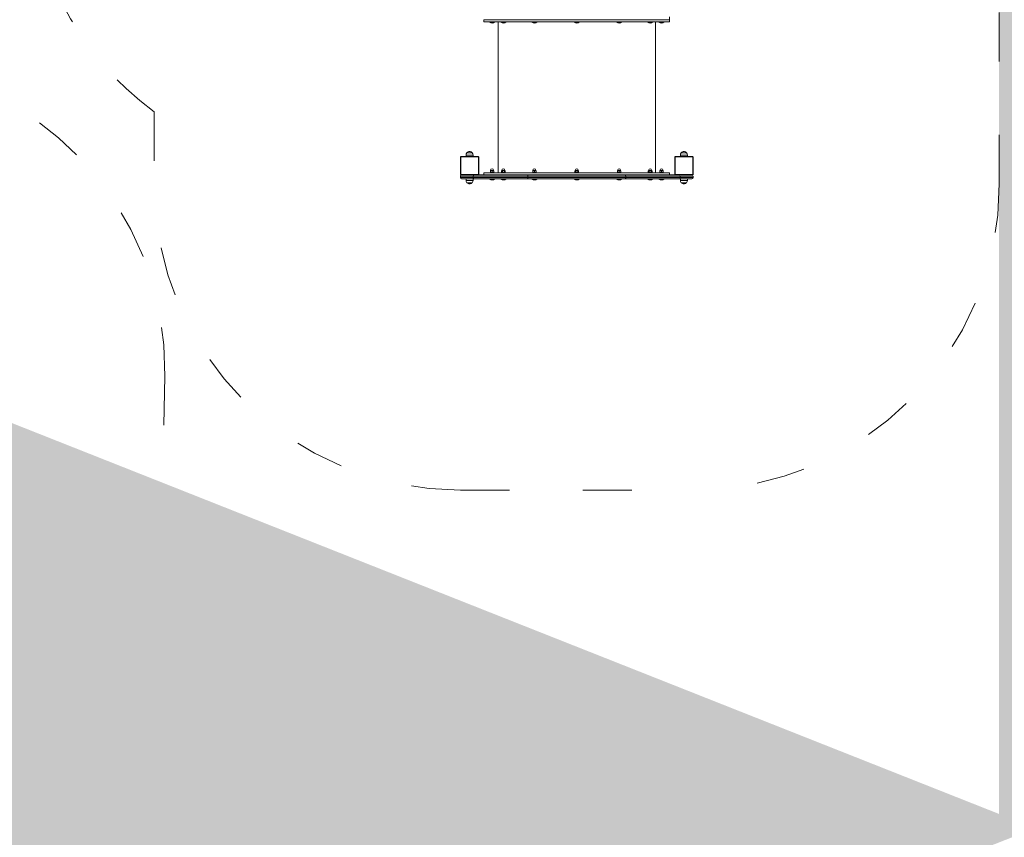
# Model space of a CAD drawing. Header units: feet. Extents: x 7493042 to 7493387, y 5986509 to 5986725.
# Tile 50 of 73: x 7493351 to 7493356, y 5986524 to 5986528. Entities that reach past the tile are written whole.
import ezdxf

# ---------------------------------------------------------------- set-up
doc = ezdxf.new("R2010")
doc.units = ezdxf.units.FT
doc.header["$MEASUREMENT"] = 0
doc.linetypes.add('ACAD_ISO03W100', pattern=[30, 12, -18])
doc.layers.add('_k_niewidoczna', color=72, linetype='CONTINUOUS', lineweight=9, plot=False)
for name, color, linetype, lineweight in [('_k_urzadzenia', 250, 'CONTINUOUS', 13), ('_k_widok', 7, 'CONTINUOUS', 18), ('_k_wymiar', 7, 'CONTINUOUS', 13), ('_k_ściany', 7, 'CONTINUOUS', 35)]:
    doc.layers.add(name, color=color, linetype=linetype, lineweight=lineweight)
doc.styles.add('GENERATED_STYLE_1', font='MS Gothic.ttf')

# ---------------------------------------------------------------- blocks, each defined once
blk = doc.blocks.new('2123EPZ')
at = {"layer": '_k_widok', "linetype": 'ACAD_ISO03W100', "ltscale": 0.02}
blk.add_lwpolyline([(-3.064794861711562, -1.794999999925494, -0.2205930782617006), (-4.209800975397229, -1.263999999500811), (-4.25282537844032, -1.263999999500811, -0.4142135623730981), (-5.25282537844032, -0.2639999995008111), (-5.25282537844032, 0.2640000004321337, -0.414213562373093), (-4.25282537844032, 1.264000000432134), (-4.209800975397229, 1.264000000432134, -0.2205930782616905), (-3.064794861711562, 1.795000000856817), (-1.5, 1.795000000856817, -0.4142135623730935), (0, 0.2950000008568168), (0, -0.2949999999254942, -0.4142135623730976), (-1.5, -1.794999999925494)], format="xyb", close=True, dxfattribs=at)
at = {"layer": '_k_niewidoczna', "color": 1, "lineweight": 20, "insert": (-3.304798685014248, -0.4299453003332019), "char_height": 0.24, "width": 11.63444291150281, "attachment_point": 1, "line_spacing_factor": 1.55, "style": 'GENERATED_STYLE_1', "bg_fill": 2}
blk.add_mtext('\\A1;{\\f@MS Gothic|b0|i0|c238|p49;\\C256;\\P\\pi-0.24,l0.24,t0.24,1.2;^I^I2123EPZ\\P\\pi-0.96,l0.96,t0.96,1.2;^I}', dxfattribs=at)
blk = doc.blocks.new('42221')
at = {"layer": '_k_urzadzenia', "lineweight": 13}
for p, q in [((-4.601248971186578, 1.687998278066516), (-4.601248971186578, 1.747266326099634)), ((-4.595248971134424, 1.753266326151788), (-4.595248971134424, 1.690215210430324)), ((-4.595248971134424, 1.753266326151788), (-4.588248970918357, 1.753266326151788)), ((-4.588248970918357, 1.690215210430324), (-4.588248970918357, 1.753266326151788)), ((-4.58234897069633, 1.751366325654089), (-4.58234897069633, 1.666676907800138)), ((-4.494148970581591, 1.753366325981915), (-4.580348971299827, 1.753366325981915)), ((-4.580348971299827, 1.665166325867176), (-4.580348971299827, 1.751366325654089)), ((-4.580348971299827, 1.751366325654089), (-4.494148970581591, 1.751366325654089)), ((-4.494148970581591, 1.751366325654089), (-4.494148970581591, 1.665166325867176)), ((-4.492148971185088, 1.665166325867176), (-4.492148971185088, 1.751366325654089)), ((-4.620464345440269, 1.695266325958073), (-4.620464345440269, 1.721266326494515)), ((-4.608748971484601, 1.7257663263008), (-4.608748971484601, 1.690766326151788)), ((-4.601248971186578, 1.7257663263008), (-4.608748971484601, 1.7257663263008)), ((-4.601248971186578, 1.690766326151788), (-4.608748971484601, 1.690766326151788)), ((-4.595248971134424, 1.423434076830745), (-4.595248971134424, 1.690215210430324)), ((-4.595248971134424, 1.690215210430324), (-4.588248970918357, 1.690215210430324)), ((-4.588248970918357, 1.690215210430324), (-4.588248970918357, 1.423434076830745)), ((-4.492148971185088, 1.7257663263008), (-4.484748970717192, 1.7257663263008)), ((-4.492148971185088, 1.690766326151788), (-4.484748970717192, 1.690766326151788)), ((-4.484748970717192, 1.690766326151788), (-4.484748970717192, 1.7257663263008)), ((-4.473033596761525, 1.721266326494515), (-4.473033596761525, 1.695266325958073)), ((-4.601248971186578, 1.687998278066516), (-4.601248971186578, 1.421217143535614)), ((-4.582248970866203, 1.421217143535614), (-4.582248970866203, 1.664541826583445)), ((-4.494148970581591, 1.665166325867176), (-4.580348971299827, 1.665166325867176)), ((-4.580348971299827, 1.663166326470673), (-4.494148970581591, 1.663166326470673)), ((-4.602150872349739, 1.585941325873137), (-4.602150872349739, 1.610591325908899)), ((-4.602150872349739, 1.610591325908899), (-4.601248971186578, 1.610591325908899)), ((-4.572248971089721, 1.638266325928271), (-4.582248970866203, 1.638266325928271)), ((-4.572248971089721, 1.638266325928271), (-4.572248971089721, 0.7282663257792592)), ((-4.572248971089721, 1.607766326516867), (-4.571748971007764, 1.6082663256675)), ((-4.571748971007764, 1.6082663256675), (-4.571748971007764, 1.588266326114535)), ((-4.571748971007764, 1.6082663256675), (-4.570248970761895, 1.6082663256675)), ((-4.570248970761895, 1.6082663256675), (-4.570248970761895, 1.588266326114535)), ((-4.570248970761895, 1.605566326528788), (-4.569844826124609, 1.606266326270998)), ((-4.569130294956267, 1.606266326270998), (-4.56296350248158, 1.606266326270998)), ((-4.569130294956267, 1.598266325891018), (-4.56296350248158, 1.598266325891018)), ((-4.562248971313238, 1.602266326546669), (-4.562248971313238, 1.606266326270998)), ((-4.562248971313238, 1.605766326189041), (-4.559748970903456, 1.605766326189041)), ((-4.562248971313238, 1.594266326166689), (-4.562248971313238, 1.602266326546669)), ((-4.562248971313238, 1.590266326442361), (-4.562248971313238, 1.594266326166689)), ((-4.559748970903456, 1.590766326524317), (-4.559748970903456, 1.605766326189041)), ((-3.833460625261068, 1.585941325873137), (-3.833460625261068, 1.610591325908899)), ((-3.833460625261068, 1.610591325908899), (-3.832558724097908, 1.610591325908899)), ((-3.832558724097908, 1.585941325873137), (-3.832558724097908, 1.610591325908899)), ((-3.832558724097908, 1.603266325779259), (-3.832248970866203, 1.603266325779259)), ((-3.832558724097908, 1.593266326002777), (-3.832248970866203, 1.593266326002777)), ((-3.832248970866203, 0.7282663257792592), (-3.832248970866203, 1.638266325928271)), ((-3.822248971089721, 1.638266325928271), (-3.832248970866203, 1.638266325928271)), ((-3.822248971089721, 1.638266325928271), (-3.822248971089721, 0.7282663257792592)), ((-3.822248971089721, 0.7282663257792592), (-3.822248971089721, 1.638266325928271)), ((-4.602150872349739, 1.585941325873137), (-4.601248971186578, 1.585941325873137)), ((-4.602150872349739, 1.530341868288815), (-4.602150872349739, 1.554991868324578)), ((-4.602150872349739, 1.554991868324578), (-4.601248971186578, 1.554991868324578)), ((-4.572248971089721, 1.588766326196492), (-4.571748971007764, 1.588266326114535)), ((-3.832248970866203, 1.56826632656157), (-4.572248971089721, 1.56826632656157)), ((-4.572248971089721, 1.552166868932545), (-4.571748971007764, 1.552666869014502)), ((-4.571748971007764, 1.588266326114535), (-4.570248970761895, 1.588266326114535)), ((-4.571748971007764, 1.552666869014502), (-4.571748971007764, 1.532666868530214)), ((-4.571748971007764, 1.552666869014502), (-4.570248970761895, 1.552666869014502)), ((-4.570248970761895, 1.590966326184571), (-4.569844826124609, 1.590266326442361)), ((-4.570248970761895, 1.552666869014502), (-4.570248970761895, 1.532666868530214)), ((-4.570248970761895, 1.549966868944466), (-4.569130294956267, 1.55190447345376)), ((-4.569130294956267, 1.590266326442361), (-4.56296350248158, 1.590266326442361)), ((-4.569130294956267, 1.55190447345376), (-4.56296350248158, 1.55190447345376)), ((-4.569130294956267, 1.547285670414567), (-4.56296350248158, 1.547285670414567)), ((-4.562248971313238, 1.550666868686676), (-4.56296350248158, 1.55190447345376)), ((-4.562248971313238, 1.590766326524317), (-4.559748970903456, 1.590766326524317)), ((-4.562248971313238, 1.549595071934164), (-4.562248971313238, 1.550666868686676)), ((-4.562248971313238, 1.55016686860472), (-4.559748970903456, 1.55016686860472)), ((-4.562248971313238, 1.542666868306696), (-4.562248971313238, 1.549595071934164)), ((-4.559748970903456, 1.535166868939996), (-4.559748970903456, 1.55016686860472)), ((-3.833460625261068, 1.585941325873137), (-3.832558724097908, 1.585941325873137)), ((-3.833460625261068, 1.530341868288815), (-3.833460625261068, 1.554991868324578)), ((-3.833460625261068, 1.554991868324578), (-3.832558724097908, 1.554991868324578)), ((-3.832558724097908, 1.530341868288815), (-3.832558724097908, 1.554991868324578)), ((-3.832558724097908, 1.549496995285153), (-3.832248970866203, 1.549496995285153)), ((-3.832558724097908, 1.544496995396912), (-3.832248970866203, 1.544496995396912)), ((-4.602150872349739, 1.530341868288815), (-4.601248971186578, 1.530341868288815)), ((-4.572248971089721, 1.53316686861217), (-4.571748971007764, 1.532666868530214)), ((-4.571748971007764, 1.532666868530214), (-4.570248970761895, 1.532666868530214)), ((-4.570248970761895, 1.535366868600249), (-4.569130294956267, 1.533429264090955)), ((-4.569130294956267, 1.538048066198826), (-4.56296350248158, 1.538048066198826)), ((-4.569130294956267, 1.533429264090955), (-4.56296350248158, 1.533429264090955)), ((-4.562248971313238, 1.534666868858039), (-4.56296350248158, 1.533429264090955)), ((-4.562248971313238, 1.535738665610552), (-4.562248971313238, 1.542666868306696)), ((-4.562248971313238, 1.534666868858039), (-4.562248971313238, 1.535738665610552)), ((-4.562248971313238, 1.535166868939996), (-4.559748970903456, 1.535166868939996)), ((-3.833460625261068, 1.530341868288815), (-3.832558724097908, 1.530341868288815)), ((-3.832558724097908, 1.535836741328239), (-3.832248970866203, 1.535836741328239)), ((-4.602150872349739, 1.378441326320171), (-4.602150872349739, 1.403091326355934)), ((-4.602150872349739, 1.403091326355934), (-4.601248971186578, 1.403091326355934)), ((-4.601248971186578, 0.945315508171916), (-4.601248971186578, 1.421217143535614)), ((-4.595248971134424, 1.423434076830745), (-4.595248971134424, 0.9430985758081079)), ((-4.588248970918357, 1.423434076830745), (-4.595248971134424, 1.423434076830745)), ((-4.588248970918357, 0.9430985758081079), (-4.588248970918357, 1.423434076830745)), ((-4.582248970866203, 1.421217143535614), (-4.582248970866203, 0.945315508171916)), ((-4.572248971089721, 1.400266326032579), (-4.571748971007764, 1.400766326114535)), ((-4.571748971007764, 1.400766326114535), (-4.571748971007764, 1.38076632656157)), ((-4.571748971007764, 1.400766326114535), (-4.570248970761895, 1.400766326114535)), ((-4.570248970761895, 1.400766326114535), (-4.570248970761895, 1.38076632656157)), ((-3.833460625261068, 1.378441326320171), (-3.833460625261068, 1.403091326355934)), ((-3.833460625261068, 1.403091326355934), (-3.832558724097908, 1.403091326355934)), ((-3.832558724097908, 1.378441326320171), (-3.832558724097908, 1.403091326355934)), ((-4.602150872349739, 1.378441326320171), (-4.601248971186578, 1.378441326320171)), ((-4.572248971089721, 1.381266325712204), (-4.571748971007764, 1.38076632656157)), ((-4.571748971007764, 1.38076632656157), (-4.570248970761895, 1.38076632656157)), ((-4.570248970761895, 1.3980663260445), (-4.569844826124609, 1.39876632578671)), ((-4.570248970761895, 1.383466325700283), (-4.569844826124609, 1.382766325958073)), ((-4.569130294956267, 1.39876632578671), (-4.56296350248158, 1.39876632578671)), ((-4.569130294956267, 1.390766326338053), (-4.56296350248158, 1.390766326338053)), ((-4.569130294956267, 1.382766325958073), (-4.56296350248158, 1.382766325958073)), ((-4.562248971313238, 1.394766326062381), (-4.562248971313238, 1.39876632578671)), ((-4.562248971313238, 1.398266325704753), (-4.559748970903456, 1.398266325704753)), ((-4.562248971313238, 1.386766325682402), (-4.562248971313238, 1.394766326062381)), ((-4.562248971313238, 1.382766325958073), (-4.562248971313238, 1.386766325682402)), ((-4.562248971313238, 1.38326632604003), (-4.559748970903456, 1.38326632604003)), ((-4.559748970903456, 1.38326632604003), (-4.559748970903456, 1.398266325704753)), ((-3.833460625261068, 1.378441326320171), (-3.832558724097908, 1.378441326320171)), ((-3.832558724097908, 1.39759645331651), (-3.832248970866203, 1.39759645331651)), ((-3.832558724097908, 1.388936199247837), (-3.832248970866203, 1.388936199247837)), ((-3.832558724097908, 1.383936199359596), (-3.832248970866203, 1.383936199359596)), ((-4.602150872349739, 1.170941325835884), (-4.602150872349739, 1.195591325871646)), ((-4.602150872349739, 1.195591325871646), (-4.601248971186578, 1.195591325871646)), ((-4.602150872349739, 1.170941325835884), (-4.601248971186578, 1.170941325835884)), ((-4.572248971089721, 1.192766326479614), (-4.571748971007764, 1.19326632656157)), ((-4.572248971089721, 1.173766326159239), (-4.571748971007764, 1.173266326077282)), ((-4.571748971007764, 1.19326632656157), (-4.571748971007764, 1.173266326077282)), ((-4.571748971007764, 1.19326632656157), (-4.570248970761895, 1.19326632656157)), ((-4.571748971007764, 1.173266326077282), (-4.570248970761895, 1.173266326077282)), ((-4.570248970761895, 1.19326632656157), (-4.570248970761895, 1.173266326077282)), ((-4.570248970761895, 1.190566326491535), (-4.569130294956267, 1.192503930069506)), ((-4.570248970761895, 1.175966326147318), (-4.569130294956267, 1.174028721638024)), ((-4.569130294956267, 1.192503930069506), (-4.56296350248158, 1.192503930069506)), ((-4.569130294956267, 1.187885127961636), (-4.56296350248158, 1.187885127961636)), ((-4.569130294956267, 1.178647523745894), (-4.56296350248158, 1.178647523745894)), ((-4.569130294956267, 1.174028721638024), (-4.56296350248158, 1.174028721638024)), ((-4.562248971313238, 1.191266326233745), (-4.56296350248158, 1.192503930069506)), ((-4.562248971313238, 1.175266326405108), (-4.56296350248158, 1.174028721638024)), ((-4.562248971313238, 1.190194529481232), (-4.562248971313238, 1.191266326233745)), ((-4.562248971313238, 1.190766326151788), (-4.559748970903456, 1.190766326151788)), ((-4.562248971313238, 1.183266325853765), (-4.562248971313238, 1.190194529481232)), ((-4.562248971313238, 1.17633812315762), (-4.562248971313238, 1.183266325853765)), ((-4.562248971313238, 1.175266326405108), (-4.562248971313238, 1.17633812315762)), ((-4.562248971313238, 1.175766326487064), (-4.559748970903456, 1.175766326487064)), ((-4.559748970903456, 1.175766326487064), (-4.559748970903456, 1.190766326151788)), ((-3.833460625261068, 1.170941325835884), (-3.833460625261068, 1.195591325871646)), ((-3.833460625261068, 1.195591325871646), (-3.832558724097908, 1.195591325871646)), ((-3.833460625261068, 1.170941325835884), (-3.832558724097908, 1.170941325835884)), ((-3.832558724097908, 1.170941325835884), (-3.832558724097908, 1.195591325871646)), ((-3.832558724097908, 1.188266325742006), (-3.832248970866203, 1.188266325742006)), ((-3.832558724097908, 1.178266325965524), (-3.832248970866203, 1.178266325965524)), ((-4.602150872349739, 0.9634413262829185), (-4.602150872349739, 0.9880913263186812)), ((-4.602150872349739, 0.9880913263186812), (-4.601248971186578, 0.9880913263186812)), ((-4.572248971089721, 0.985266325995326), (-4.571748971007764, 0.9857663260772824)), ((-4.572248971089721, 0.9662663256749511), (-4.571748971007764, 0.9657663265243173)), ((-4.571748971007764, 0.9857663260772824), (-4.571748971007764, 0.9657663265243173)), ((-4.571748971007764, 0.9857663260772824), (-4.570248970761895, 0.9857663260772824)), ((-4.571748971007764, 0.9657663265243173), (-4.570248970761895, 0.9657663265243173)), ((-4.570248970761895, 0.9857663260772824), (-4.570248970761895, 0.9657663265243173)), ((-4.570248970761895, 0.983066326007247), (-4.569844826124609, 0.9837663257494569)), ((-4.570248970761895, 0.9684663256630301), (-4.569844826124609, 0.9677663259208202)), ((-4.569130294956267, 0.9837663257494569), (-4.56296350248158, 0.9837663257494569)), ((-4.569130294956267, 0.9757663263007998), (-4.56296350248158, 0.9757663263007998)), ((-4.569130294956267, 0.9677663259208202), (-4.56296350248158, 0.9677663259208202)), ((-4.562248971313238, 0.9797663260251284), (-4.562248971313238, 0.9837663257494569)), ((-4.562248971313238, 0.9832663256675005), (-4.559748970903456, 0.9832663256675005)), ((-4.562248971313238, 0.9717663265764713), (-4.562248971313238, 0.9797663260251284)), ((-4.562248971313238, 0.9677663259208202), (-4.562248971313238, 0.9717663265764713)), ((-4.562248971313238, 0.9682663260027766), (-4.559748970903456, 0.9682663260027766)), ((-4.559748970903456, 0.9682663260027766), (-4.559748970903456, 0.9832663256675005)), ((-3.833460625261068, 0.9634413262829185), (-3.833460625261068, 0.9880913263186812)), ((-3.833460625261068, 0.9880913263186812), (-3.832558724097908, 0.9880913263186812)), ((-3.832558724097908, 0.9634413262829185), (-3.832558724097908, 0.9880913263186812)), ((-3.832558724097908, 0.9825964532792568), (-3.832248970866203, 0.9825964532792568)), ((-3.832558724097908, 0.9775964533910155), (-3.832248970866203, 0.9775964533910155)), ((-3.832558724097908, 0.9689361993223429), (-3.832248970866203, 0.9689361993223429)), ((-4.602150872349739, 0.9634413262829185), (-4.601248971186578, 0.9634413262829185)), ((-4.601248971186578, 0.945315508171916), (-4.601248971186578, 0.6785343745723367)), ((-4.595248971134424, 0.6763174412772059), (-4.595248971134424, 0.9430985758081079)), ((-4.595248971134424, 0.9430985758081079), (-4.588248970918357, 0.9430985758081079)), ((-4.588248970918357, 0.9430985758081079), (-4.588248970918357, 0.6763174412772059)), ((-4.582248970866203, 0.7019908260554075), (-4.582248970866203, 0.945315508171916)), ((-3.833460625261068, 0.9634413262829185), (-3.832558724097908, 0.9634413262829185)), ((-4.602150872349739, 0.8115407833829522), (-4.602150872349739, 0.836190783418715)), ((-4.602150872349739, 0.836190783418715), (-4.601248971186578, 0.836190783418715)), ((-4.572248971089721, 0.8333657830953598), (-4.571748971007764, 0.8338657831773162)), ((-4.571748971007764, 0.8338657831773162), (-4.571748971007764, 0.813865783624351)), ((-4.571748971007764, 0.8338657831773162), (-4.570248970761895, 0.8338657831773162)), ((-4.570248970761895, 0.8338657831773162), (-4.570248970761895, 0.813865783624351)), ((-4.570248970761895, 0.8311657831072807), (-4.569130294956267, 0.8331033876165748)), ((-4.569130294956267, 0.8331033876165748), (-4.56296350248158, 0.8331033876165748)), ((-4.569130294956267, 0.8284845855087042), (-4.56296350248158, 0.8284845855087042)), ((-4.562248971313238, 0.8318657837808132), (-4.56296350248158, 0.8331033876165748)), ((-4.562248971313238, 0.8307939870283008), (-4.562248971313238, 0.8318657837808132)), ((-4.562248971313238, 0.8313657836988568), (-4.559748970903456, 0.8313657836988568)), ((-4.562248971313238, 0.8238657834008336), (-4.562248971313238, 0.8307939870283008)), ((-4.562248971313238, 0.816937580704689), (-4.562248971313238, 0.8238657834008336)), ((-4.559748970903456, 0.8163657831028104), (-4.559748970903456, 0.8313657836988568)), ((-3.833460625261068, 0.8115407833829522), (-3.833460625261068, 0.836190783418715)), ((-3.833460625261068, 0.836190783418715), (-3.832558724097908, 0.836190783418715)), ((-3.832558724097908, 0.8115407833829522), (-3.832558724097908, 0.836190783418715)), ((-3.832558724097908, 0.8306959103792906), (-3.832248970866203, 0.8306959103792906)), ((-3.832558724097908, 0.8220356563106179), (-3.832248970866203, 0.8220356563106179)), ((-4.602150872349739, 0.8115407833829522), (-4.601248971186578, 0.8115407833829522)), ((-4.602150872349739, 0.7559413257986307), (-4.602150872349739, 0.7805913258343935)), ((-4.602150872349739, 0.7805913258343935), (-4.601248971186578, 0.7805913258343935)), ((-4.572248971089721, 0.8143657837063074), (-4.571748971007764, 0.813865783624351)), ((-3.832248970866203, 0.7982663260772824), (-4.572248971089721, 0.7982663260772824)), ((-4.572248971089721, 0.7777663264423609), (-4.571748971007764, 0.7782663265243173)), ((-4.571748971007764, 0.813865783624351), (-4.570248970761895, 0.813865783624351)), ((-4.571748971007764, 0.7782663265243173), (-4.571748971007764, 0.7582663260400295)), ((-4.571748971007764, 0.7782663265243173), (-4.570248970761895, 0.7782663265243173)), ((-4.570248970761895, 0.8165657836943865), (-4.569130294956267, 0.8146281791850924)), ((-4.570248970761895, 0.7782663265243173), (-4.570248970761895, 0.7582663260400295)), ((-4.570248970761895, 0.7755663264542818), (-4.569844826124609, 0.7762663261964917)), ((-4.569130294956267, 0.819246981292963), (-4.56296350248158, 0.819246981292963)), ((-4.569130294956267, 0.8146281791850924), (-4.56296350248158, 0.8146281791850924)), ((-4.569130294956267, 0.7762663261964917), (-4.56296350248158, 0.7762663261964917)), ((-4.562248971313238, 0.8158657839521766), (-4.56296350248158, 0.8146281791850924)), ((-4.562248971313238, 0.8158657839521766), (-4.562248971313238, 0.816937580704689)), ((-4.562248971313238, 0.8163657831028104), (-4.559748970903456, 0.8163657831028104)), ((-4.562248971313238, 0.7722663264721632), (-4.562248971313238, 0.7762663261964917)), ((-4.562248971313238, 0.7757663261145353), (-4.559748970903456, 0.7757663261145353)), ((-4.562248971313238, 0.7642663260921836), (-4.562248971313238, 0.7722663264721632)), ((-4.559748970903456, 0.7607663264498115), (-4.559748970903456, 0.7757663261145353)), ((-3.833460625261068, 0.8115407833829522), (-3.832558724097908, 0.8115407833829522)), ((-3.833460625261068, 0.7559413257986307), (-3.833460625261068, 0.7805913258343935)), ((-3.833460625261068, 0.7805913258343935), (-3.832558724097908, 0.7805913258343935)), ((-3.832558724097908, 0.8170356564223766), (-3.832248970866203, 0.8170356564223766)), ((-3.832558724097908, 0.7559413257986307), (-3.832558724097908, 0.7805913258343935)), ((-3.832558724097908, 0.7732663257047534), (-3.832248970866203, 0.7732663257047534)), ((-4.602150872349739, 0.7559413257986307), (-4.601248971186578, 0.7559413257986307)), ((-4.572248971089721, 0.7282663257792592), (-4.582248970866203, 0.7282663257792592)), ((-4.572248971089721, 0.7587663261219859), (-4.571748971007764, 0.7582663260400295)), ((-4.571748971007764, 0.7582663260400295), (-4.570248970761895, 0.7582663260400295)), ((-4.570248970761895, 0.760966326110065), (-4.569844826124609, 0.7602663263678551)), ((-4.569130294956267, 0.7682663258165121), (-4.56296350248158, 0.7682663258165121)), ((-4.569130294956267, 0.7602663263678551), (-4.56296350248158, 0.7602663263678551)), ((-4.562248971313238, 0.7602663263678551), (-4.562248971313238, 0.7642663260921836)), ((-4.562248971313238, 0.7607663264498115), (-4.559748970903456, 0.7607663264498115)), ((-3.833460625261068, 0.7559413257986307), (-3.832558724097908, 0.7559413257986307)), ((-3.832558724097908, 0.7632663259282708), (-3.832248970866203, 0.7632663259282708)), ((-3.822248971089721, 0.7282663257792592), (-3.832248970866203, 0.7282663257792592)), ((-4.608748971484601, 0.6757663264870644), (-4.608748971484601, 0.6407663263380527)), ((-4.601248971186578, 0.6757663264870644), (-4.608748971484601, 0.6757663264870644)), ((-4.601248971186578, 0.6192663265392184), (-4.601248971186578, 0.6785343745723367)), ((-4.595248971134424, 0.6763174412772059), (-4.595248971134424, 0.6132663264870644)), ((-4.595248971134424, 0.6763174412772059), (-4.588248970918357, 0.6763174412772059)), ((-4.588248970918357, 0.6132663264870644), (-4.588248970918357, 0.6763174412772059)), ((-4.58234897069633, 0.6998557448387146), (-4.58234897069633, 0.6151663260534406)), ((-4.494148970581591, 0.7033663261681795), (-4.580348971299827, 0.7033663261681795)), ((-4.580348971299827, 0.6151663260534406), (-4.580348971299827, 0.701366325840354)), ((-4.580348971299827, 0.701366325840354), (-4.494148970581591, 0.701366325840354)), ((-4.494148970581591, 0.701366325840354), (-4.494148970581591, 0.6151663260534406)), ((-4.492148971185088, 0.6151663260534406), (-4.492148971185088, 0.701366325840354)), ((-4.492148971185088, 0.6757663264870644), (-4.484748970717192, 0.6757663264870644)), ((-4.484748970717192, 0.6407663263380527), (-4.484748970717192, 0.6757663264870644)), ((-4.620464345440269, 0.6452663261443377), (-4.620464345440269, 0.6712663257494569)), ((-4.601248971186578, 0.6407663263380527), (-4.608748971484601, 0.6407663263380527)), ((-4.492148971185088, 0.6407663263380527), (-4.484748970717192, 0.6407663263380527)), ((-4.473033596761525, 0.6712663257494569), (-4.473033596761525, 0.6452663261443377)), ((-4.595248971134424, 0.6132663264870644), (-4.588248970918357, 0.6132663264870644)), ((-4.494148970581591, 0.6151663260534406), (-4.580348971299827, 0.6151663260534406)), ((-4.580348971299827, 0.613166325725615), (-4.494148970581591, 0.613166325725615))]:
    blk.add_line(p, q, dxfattribs=at)
for centre, radius, start, end in [((-4.595248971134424, 1.747266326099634), 0.006000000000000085, 90, 180), ((-4.588248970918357, 1.747266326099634), 0.006000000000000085, 10.47531382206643, 90), ((-4.580348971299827, 1.751366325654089), 0.002000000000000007, 90, 180), ((-4.494148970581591, 1.751366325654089), 0.002000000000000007, 0, 90), ((-4.608533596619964, 1.708266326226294), 0.01749999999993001, 132.9811010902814, 227.0188989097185), ((-4.608748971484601, 1.708266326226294), 0.01749999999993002, 90, 132.0246275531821), ((-4.608748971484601, 1.708266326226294), 0.01749999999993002, 227.9753724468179, 270), ((-4.484748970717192, 1.708266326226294), 0.01749999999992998, 47.97537244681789, 90), ((-4.484748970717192, 1.708266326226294), 0.01749999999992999, 270, 312.0246275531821), ((-4.48496434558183, 1.708266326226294), 0.01749999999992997, 312.9811010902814, 47.01889890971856), ((-4.580348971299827, 1.665166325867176), 0.001999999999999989, 197.4383797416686, 270), ((-4.494148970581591, 1.665166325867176), 0.002000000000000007, 270, 0), ((-4.587428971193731, 1.598266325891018), 0.01920000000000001, 140.0643322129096, 219.9356677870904), ((-4.559748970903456, 1.598266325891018), 0.007500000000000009, 270, 90), ((-3.81873872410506, 1.598266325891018), 0.01920000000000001, 140.0643322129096, 219.9356677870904), ((-3.822248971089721, 0.3217463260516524), 1.316519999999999, 89.34071200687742, 90), ((-4.587428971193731, 1.542666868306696), 0.01920000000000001, 140.0643322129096, 219.9356677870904), ((-4.559748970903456, 1.542666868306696), 0.007500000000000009, 270, 90), ((-3.81873872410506, 1.542666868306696), 0.01920000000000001, 140.0643322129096, 219.9356677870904), ((-4.587428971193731, 1.390766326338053), 0.01920000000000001, 140.0643322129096, 219.9356677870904), ((-3.81873872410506, 1.390766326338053), 0.01920000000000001, 140.0643322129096, 219.9356677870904), ((-4.559748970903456, 1.390766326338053), 0.00750000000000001, 270, 90), ((-4.587428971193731, 1.183266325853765), 0.01920000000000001, 140.0643322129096, 219.9356677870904), ((-4.559748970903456, 1.183266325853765), 0.007500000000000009, 270, 90), ((-3.81873872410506, 1.183266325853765), 0.01920000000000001, 140.0643322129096, 219.9356677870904), ((-4.587428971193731, 0.9757663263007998), 0.01920000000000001, 140.0643322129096, 219.9356677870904), ((-4.559748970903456, 0.9757663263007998), 0.007500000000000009, 270, 90), ((-3.81873872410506, 0.9757663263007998), 0.01920000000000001, 140.0643322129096, 219.9356677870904), ((-4.587428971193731, 0.8238657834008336), 0.01920000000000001, 140.0643322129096, 219.9356677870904), ((-4.559748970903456, 0.8238657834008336), 0.00750000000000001, 270, 90), ((-3.81873872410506, 0.8238657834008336), 0.01920000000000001, 140.0643322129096, 219.9356677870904), ((-4.587428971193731, 0.7682663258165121), 0.01920000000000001, 140.0643322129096, 219.9356677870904), ((-4.559748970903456, 0.7682663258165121), 0.007500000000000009, 270, 90), ((-3.81873872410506, 0.7682663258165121), 0.01920000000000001, 140.0643322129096, 219.9356677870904), ((-4.608748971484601, 0.6582663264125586), 0.01749999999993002, 90, 132.0246275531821), ((-4.580348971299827, 0.701366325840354), 0.001999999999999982, 90, 162.5616202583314), ((-4.494148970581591, 0.701366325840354), 0.00200000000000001, 0, 90), ((-4.484748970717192, 0.6582663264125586), 0.01749999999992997, 47.97537244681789, 90), ((-4.608533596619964, 0.6582663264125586), 0.01749999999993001, 132.9811010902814, 227.0188989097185), ((-4.608748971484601, 0.6582663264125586), 0.01749999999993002, 227.9753724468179, 270), ((-4.484748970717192, 0.6582663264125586), 0.01749999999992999, 270, 312.0246275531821), ((-4.48496434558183, 0.6582663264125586), 0.01749999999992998, 312.9811010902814, 47.01889890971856), ((-4.595248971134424, 0.6192663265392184), 0.006000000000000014, 180, 270), ((-4.588248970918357, 0.6192663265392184), 0.006000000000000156, 270, 349.5246861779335), ((-4.580348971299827, 0.6151663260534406), 0.00200000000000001, 180, 270), ((-4.494148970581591, 0.6151663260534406), 0.00200000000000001, 270, 0)]:
    blk.add_arc(centre, radius, start, end, dxfattribs=at)
for centre, major_axis, ratio, start_param, end_param in [((-4.595248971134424, 1.687998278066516), (-0.006000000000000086, -1.95106077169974e-19), 0.3694888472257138, 4.712388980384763, 6.283185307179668), ((-4.588248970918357, 1.687998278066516), (0.006000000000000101, -1.557247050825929e-17), 0.3694888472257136, 0.1828287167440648, 1.570796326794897), ((-4.595248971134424, 1.421217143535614), (-0.005999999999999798, -8.59509490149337e-18), 0.3694888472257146, 4.712388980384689, 6.283185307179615), ((-4.588248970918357, 1.421217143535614), (0.006000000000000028, 1.95106077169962e-19), 0.3694888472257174, 1.15884403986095e-15, 1.570796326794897), ((-4.595248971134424, 0.945315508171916), (-0.005999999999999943, -2.919845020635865e-18), 0.3694888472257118, 0, 1.570796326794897), ((-4.588248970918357, 0.945315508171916), (0.005999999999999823, -1.539988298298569e-17), 0.3694888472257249, 4.712388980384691, 6.283185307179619), ((-4.595248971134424, 0.6785343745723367), (-0.006000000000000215, 1.351040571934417e-17), 0.3694888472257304, 0, 1.570796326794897), ((-4.588248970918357, 0.6785343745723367), (0.005999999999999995, -3.066249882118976e-17), 0.3694888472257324, 4.712388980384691, 6.10035659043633)]:
    blk.add_ellipse(centre, major_axis=major_axis, ratio=ratio, start_param=start_param, end_param=end_param, dxfattribs=at)
for points, knots in [([(-4.58234897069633, 1.751366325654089), (-4.58234897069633, 1.751366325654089), (-4.582317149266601, 1.751366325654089), (-4.582109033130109, 1.751366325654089), (-4.581895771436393, 1.751366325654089), (-4.581524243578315, 1.751366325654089), (-4.581142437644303, 1.751366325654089), (-4.580882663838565, 1.751366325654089), (-4.580617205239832, 1.751366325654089), (-4.580348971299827, 1.751366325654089)], [-1, -1, -1, -1, -0.6326151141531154, -0.6326151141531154, -0.6326151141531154, -0.2561444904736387, -0.2561444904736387, -0.2561444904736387, 0, 0, 0, 0]), ([(-4.580348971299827, 1.751366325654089), (-4.580348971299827, 1.751634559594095), (-4.580348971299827, 1.751900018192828), (-4.580348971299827, 1.752159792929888), (-4.580348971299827, 1.7525415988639), (-4.580348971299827, 1.752913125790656), (-4.580348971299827, 1.753126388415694), (-4.580348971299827, 1.753334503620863), (-4.580348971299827, 1.753366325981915), (-4.580348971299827, 1.753366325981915)], [0, 0, 0, 0, 0.2561444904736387, 0.2561444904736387, 0.2561444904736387, 0.6326151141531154, 0.6326151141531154, 0.6326151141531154, 1, 1, 1, 1]), ([(-4.494148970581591, 1.753366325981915), (-4.494148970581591, 1.753366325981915), (-4.494148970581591, 1.753334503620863), (-4.494148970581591, 1.753126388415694), (-4.494148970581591, 1.752913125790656), (-4.494148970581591, 1.7525415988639), (-4.494148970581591, 1.752159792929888), (-4.494148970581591, 1.751900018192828), (-4.494148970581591, 1.751634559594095), (-4.494148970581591, 1.751366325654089)], [-1, -1, -1, -1, -0.6326151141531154, -0.6326151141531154, -0.6326151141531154, -0.2561444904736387, -0.2561444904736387, -0.2561444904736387, 0, 0, 0, 0]), ([(-4.494148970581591, 1.751366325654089), (-4.493880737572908, 1.751366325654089), (-4.493615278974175, 1.751366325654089), (-4.493355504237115, 1.751366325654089), (-4.492973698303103, 1.751366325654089), (-4.492602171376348, 1.751366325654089), (-4.492388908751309, 1.751366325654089), (-4.49218079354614, 1.751366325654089), (-4.492148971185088, 1.751366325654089), (-4.492148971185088, 1.751366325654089)], [0, 0, 0, 0, 0.2561444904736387, 0.2561444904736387, 0.2561444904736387, 0.6326151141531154, 0.6326151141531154, 0.6326151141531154, 1, 1, 1, 1]), ([(-4.580348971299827, 1.665166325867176), (-4.580617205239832, 1.665166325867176), (-4.580882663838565, 1.665166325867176), (-4.581142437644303, 1.665166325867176), (-4.581524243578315, 1.665166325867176), (-4.581895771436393, 1.665166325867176), (-4.582109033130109, 1.665166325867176), (-4.582231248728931, 1.665166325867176), (-4.582292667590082, 1.665166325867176), (-4.582322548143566, 1.665166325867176)], [0, 0, 0, 0, 0.2561444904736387, 0.2561444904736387, 0.2561444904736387, 0.6326151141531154, 0.6326151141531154, 0.6326151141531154, 0.8483612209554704, 0.8483612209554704, 0.8483612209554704, 0.8483612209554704]), ([(-4.580348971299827, 1.663166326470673), (-4.580348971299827, 1.663166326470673), (-4.580348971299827, 1.663198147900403), (-4.580348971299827, 1.663406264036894), (-4.580348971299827, 1.66361952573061), (-4.580348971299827, 1.663991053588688), (-4.580348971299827, 1.6643728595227), (-4.580348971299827, 1.664632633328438), (-4.580348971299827, 1.664898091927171), (-4.580348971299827, 1.665166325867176)], [-1, -1, -1, -1, -0.6326151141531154, -0.6326151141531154, -0.6326151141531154, -0.2561444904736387, -0.2561444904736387, -0.2561444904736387, 0, 0, 0, 0]), ([(-4.494148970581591, 1.665166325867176), (-4.494148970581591, 1.664898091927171), (-4.494148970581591, 1.664632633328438), (-4.494148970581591, 1.6643728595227), (-4.494148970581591, 1.663991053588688), (-4.494148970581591, 1.66361952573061), (-4.494148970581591, 1.663406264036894), (-4.494148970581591, 1.663198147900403), (-4.494148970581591, 1.663166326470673), (-4.494148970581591, 1.663166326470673)], [0, 0, 0, 0, 0.2561444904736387, 0.2561444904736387, 0.2561444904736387, 0.6326151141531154, 0.6326151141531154, 0.6326151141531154, 1, 1, 1, 1]), ([(-4.492148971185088, 1.665166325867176), (-4.492148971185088, 1.665166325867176), (-4.49218079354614, 1.665166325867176), (-4.492388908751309, 1.665166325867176), (-4.492602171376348, 1.665166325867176), (-4.492973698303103, 1.665166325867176), (-4.493355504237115, 1.665166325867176), (-4.493615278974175, 1.665166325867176), (-4.493880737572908, 1.665166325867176), (-4.494148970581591, 1.665166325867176)], [-1, -1, -1, -1, -0.6326151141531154, -0.6326151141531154, -0.6326151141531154, -0.2561444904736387, -0.2561444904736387, -0.2561444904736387, 0, 0, 0, 0]), ([(-4.582322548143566, 0.701366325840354), (-4.582292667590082, 0.701366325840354), (-4.582231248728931, 0.701366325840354), (-4.582109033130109, 0.701366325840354), (-4.581895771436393, 0.701366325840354), (-4.581524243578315, 0.701366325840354), (-4.581142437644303, 0.701366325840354), (-4.580882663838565, 0.701366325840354), (-4.580617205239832, 0.701366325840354), (-4.580348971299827, 0.701366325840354)], [-0.8483612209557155, -0.8483612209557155, -0.8483612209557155, -0.8483612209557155, -0.6326151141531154, -0.6326151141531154, -0.6326151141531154, -0.2561444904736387, -0.2561444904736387, -0.2561444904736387, 0, 0, 0, 0]), ([(-4.580348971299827, 0.701366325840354), (-4.580348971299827, 0.7016345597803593), (-4.580348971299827, 0.7019000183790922), (-4.580348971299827, 0.7021597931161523), (-4.580348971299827, 0.7025415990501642), (-4.580348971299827, 0.7029131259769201), (-4.580348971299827, 0.7031263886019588), (-4.580348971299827, 0.7033345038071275), (-4.580348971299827, 0.7033663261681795), (-4.580348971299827, 0.7033663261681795)], [0, 0, 0, 0, 0.2561444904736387, 0.2561444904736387, 0.2561444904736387, 0.6326151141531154, 0.6326151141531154, 0.6326151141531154, 1, 1, 1, 1]), ([(-4.494148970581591, 0.7033663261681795), (-4.494148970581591, 0.7033663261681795), (-4.494148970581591, 0.7033345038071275), (-4.494148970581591, 0.7031263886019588), (-4.494148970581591, 0.7029131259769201), (-4.494148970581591, 0.7025415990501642), (-4.494148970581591, 0.7021597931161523), (-4.494148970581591, 0.7019000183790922), (-4.494148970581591, 0.7016345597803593), (-4.494148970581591, 0.701366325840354)], [-1, -1, -1, -1, -0.6326151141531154, -0.6326151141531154, -0.6326151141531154, -0.2561444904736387, -0.2561444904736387, -0.2561444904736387, 0, 0, 0, 0]), ([(-4.494148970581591, 0.701366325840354), (-4.493880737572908, 0.701366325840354), (-4.493615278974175, 0.701366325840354), (-4.493355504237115, 0.701366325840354), (-4.492973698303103, 0.701366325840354), (-4.492602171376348, 0.701366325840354), (-4.492388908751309, 0.701366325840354), (-4.49218079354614, 0.701366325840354), (-4.492148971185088, 0.701366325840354), (-4.492148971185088, 0.701366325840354)], [0, 0, 0, 0, 0.2561444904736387, 0.2561444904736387, 0.2561444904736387, 0.6326151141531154, 0.6326151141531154, 0.6326151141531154, 1, 1, 1, 1]), ([(-4.580348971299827, 0.6151663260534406), (-4.580617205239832, 0.6151663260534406), (-4.580882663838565, 0.6151663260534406), (-4.581142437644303, 0.6151663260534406), (-4.581524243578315, 0.6151663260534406), (-4.581895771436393, 0.6151663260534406), (-4.582109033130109, 0.6151663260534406), (-4.582317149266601, 0.6151663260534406), (-4.58234897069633, 0.6151663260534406), (-4.58234897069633, 0.6151663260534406)], [0, 0, 0, 0, 0.2561444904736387, 0.2561444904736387, 0.2561444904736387, 0.6326151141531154, 0.6326151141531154, 0.6326151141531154, 1, 1, 1, 1]), ([(-4.580348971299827, 0.613166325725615), (-4.580348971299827, 0.613166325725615), (-4.580348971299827, 0.6131981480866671), (-4.580348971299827, 0.6134062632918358), (-4.580348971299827, 0.6136195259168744), (-4.580348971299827, 0.6139910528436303), (-4.580348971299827, 0.6143728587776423), (-4.580348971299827, 0.6146326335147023), (-4.580348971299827, 0.6148980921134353), (-4.580348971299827, 0.6151663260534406)], [-1, -1, -1, -1, -0.6326151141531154, -0.6326151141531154, -0.6326151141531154, -0.2561444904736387, -0.2561444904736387, -0.2561444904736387, 0, 0, 0, 0]), ([(-4.494148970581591, 0.6151663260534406), (-4.494148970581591, 0.6148980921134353), (-4.494148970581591, 0.6146326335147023), (-4.494148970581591, 0.6143728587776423), (-4.494148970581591, 0.6139910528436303), (-4.494148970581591, 0.6136195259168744), (-4.494148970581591, 0.6134062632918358), (-4.494148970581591, 0.6131981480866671), (-4.494148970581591, 0.613166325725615), (-4.494148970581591, 0.613166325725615)], [0, 0, 0, 0, 0.2561444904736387, 0.2561444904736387, 0.2561444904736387, 0.6326151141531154, 0.6326151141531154, 0.6326151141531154, 1, 1, 1, 1]), ([(-4.492148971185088, 0.6151663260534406), (-4.492148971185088, 0.6151663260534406), (-4.49218079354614, 0.6151663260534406), (-4.492388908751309, 0.6151663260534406), (-4.492602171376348, 0.6151663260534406), (-4.492973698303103, 0.6151663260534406), (-4.493355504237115, 0.6151663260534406), (-4.493615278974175, 0.6151663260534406), (-4.493880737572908, 0.6151663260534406), (-4.494148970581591, 0.6151663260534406)], [-1, -1, -1, -1, -0.6326151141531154, -0.6326151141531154, -0.6326151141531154, -0.2561444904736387, -0.2561444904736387, -0.2561444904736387, 0, 0, 0, 0])]:
    blk.add_open_spline(points, degree=3, knots=knots, dxfattribs=at)
for points, weights in [([(-4.569844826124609, 1.606266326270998), (-4.569844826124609, 1.606266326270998), (-4.569130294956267, 1.606266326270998)], [1.077350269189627, 1.077350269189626, 1]), ([(-4.569130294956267, 1.606266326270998), (-4.570463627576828, 1.602266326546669), (-4.569130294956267, 1.598266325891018)], [1, 1.154700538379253, 1]), ([(-4.569130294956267, 1.598266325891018), (-4.570463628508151, 1.594266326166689), (-4.569130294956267, 1.590266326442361)], [1, 1.154700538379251, 1]), ([(-4.56296350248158, 1.606266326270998), (-4.562248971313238, 1.606266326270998), (-4.562248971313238, 1.606266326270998)], [1, 1.037954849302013, 1]), ([(-4.562248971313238, 1.602266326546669), (-4.562248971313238, 1.604122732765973), (-4.56296350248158, 1.606266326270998)], [1, 1.037954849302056, 1]), ([(-4.56296350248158, 1.598266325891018), (-4.562248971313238, 1.600409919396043), (-4.562248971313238, 1.602266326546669)], [1, 1.037954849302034, 1]), ([(-4.562248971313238, 1.594266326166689), (-4.562248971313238, 1.596122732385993), (-4.56296350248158, 1.598266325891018)], [1, 1.037954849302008, 1]), ([(-4.56296350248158, 1.590266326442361), (-4.562248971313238, 1.592409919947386), (-4.562248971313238, 1.594266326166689)], [1, 1.03795484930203, 1]), ([(-4.569130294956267, 1.590266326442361), (-4.569844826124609, 1.590266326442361), (-4.569844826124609, 1.590266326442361)], [1, 1.077350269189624, 1.077350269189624]), ([(-4.569130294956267, 1.55190447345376), (-4.570463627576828, 1.549595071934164), (-4.569130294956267, 1.547285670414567)], [1, 1.154700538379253, 1]), ([(-4.569130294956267, 1.547285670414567), (-4.570463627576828, 1.542666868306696), (-4.569130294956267, 1.538048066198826)], [1, 1.154700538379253, 1]), ([(-4.562248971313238, 1.590266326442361), (-4.562248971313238, 1.590266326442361), (-4.56296350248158, 1.590266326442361)], [1, 1.037954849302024, 1]), ([(-4.562248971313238, 1.549595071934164), (-4.562248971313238, 1.550666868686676), (-4.56296350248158, 1.55190447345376)], [1, 1.037954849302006, 1]), ([(-4.56296350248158, 1.547285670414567), (-4.562248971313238, 1.548523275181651), (-4.562248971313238, 1.549595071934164)], [1, 1.037954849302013, 1]), ([(-4.562248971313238, 1.542666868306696), (-4.562248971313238, 1.544810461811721), (-4.56296350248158, 1.547285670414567)], [1, 1.037954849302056, 1]), ([(-4.569130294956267, 1.538048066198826), (-4.570463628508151, 1.535738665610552), (-4.569130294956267, 1.533429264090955)], [1, 1.154700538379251, 1]), ([(-4.56296350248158, 1.538048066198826), (-4.562248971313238, 1.540523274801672), (-4.562248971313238, 1.542666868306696)], [1, 1.037954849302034, 1]), ([(-4.562248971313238, 1.535738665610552), (-4.562248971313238, 1.536810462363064), (-4.56296350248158, 1.538048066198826)], [1, 1.037954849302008, 1]), ([(-4.56296350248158, 1.533429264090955), (-4.562248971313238, 1.534666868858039), (-4.562248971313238, 1.535738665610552)], [1, 1.03795484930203, 1]), ([(-4.569844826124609, 1.39876632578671), (-4.569844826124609, 1.39876632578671), (-4.569130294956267, 1.39876632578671)], [1.077350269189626, 1.077350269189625, 1]), ([(-4.569130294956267, 1.382766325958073), (-4.569844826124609, 1.382766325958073), (-4.569844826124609, 1.382766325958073)], [1, 1.077350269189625, 1.077350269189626]), ([(-4.569130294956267, 1.39876632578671), (-4.570463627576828, 1.394766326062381), (-4.569130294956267, 1.390766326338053)], [1, 1.154700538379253, 1]), ([(-4.569130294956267, 1.390766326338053), (-4.570463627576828, 1.386766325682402), (-4.569130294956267, 1.382766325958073)], [1, 1.154700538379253, 1]), ([(-4.562248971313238, 1.394766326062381), (-4.562248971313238, 1.396622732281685), (-4.56296350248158, 1.39876632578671)], [1, 1.037954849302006, 1]), ([(-4.56296350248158, 1.39876632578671), (-4.562248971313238, 1.39876632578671), (-4.562248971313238, 1.39876632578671)], [1, 1.037954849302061, 1]), ([(-4.56296350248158, 1.390766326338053), (-4.562248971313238, 1.392909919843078), (-4.562248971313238, 1.394766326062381)], [1, 1.037954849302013, 1]), ([(-4.562248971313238, 1.386766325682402), (-4.562248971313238, 1.388622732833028), (-4.56296350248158, 1.390766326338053)], [1, 1.037954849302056, 1]), ([(-4.56296350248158, 1.382766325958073), (-4.562248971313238, 1.384909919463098), (-4.562248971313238, 1.386766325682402)], [1, 1.037954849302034, 1]), ([(-4.562248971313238, 1.382766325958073), (-4.562248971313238, 1.382766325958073), (-4.56296350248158, 1.382766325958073)], [1, 1.037954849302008, 1]), ([(-4.569130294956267, 1.192503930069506), (-4.570463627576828, 1.190194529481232), (-4.569130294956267, 1.187885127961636)], [1, 1.154700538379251, 1]), ([(-4.569130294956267, 1.187885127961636), (-4.570463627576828, 1.183266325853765), (-4.569130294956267, 1.178647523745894)], [1, 1.154700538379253, 1]), ([(-4.569130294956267, 1.178647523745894), (-4.570463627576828, 1.17633812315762), (-4.569130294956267, 1.174028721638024)], [1, 1.154700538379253, 1]), ([(-4.562248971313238, 1.190194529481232), (-4.562248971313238, 1.191266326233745), (-4.56296350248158, 1.192503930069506)], [1, 1.03795484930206, 1]), ([(-4.56296350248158, 1.187885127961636), (-4.562248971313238, 1.18912273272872), (-4.562248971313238, 1.190194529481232)], [1, 1.037954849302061, 1]), ([(-4.562248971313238, 1.183266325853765), (-4.562248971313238, 1.18540991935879), (-4.56296350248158, 1.187885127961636)], [1, 1.037954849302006, 1]), ([(-4.56296350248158, 1.178647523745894), (-4.562248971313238, 1.18112273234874), (-4.562248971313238, 1.183266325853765)], [1, 1.037954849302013, 1]), ([(-4.562248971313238, 1.17633812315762), (-4.562248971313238, 1.177409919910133), (-4.56296350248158, 1.178647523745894)], [1, 1.037954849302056, 1]), ([(-4.56296350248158, 1.174028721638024), (-4.562248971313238, 1.175266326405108), (-4.562248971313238, 1.17633812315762)], [1, 1.037954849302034, 1]), ([(-4.569844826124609, 0.983766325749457), (-4.569844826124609, 0.983766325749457), (-4.569130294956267, 0.9837663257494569)], [1.077350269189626, 1.077350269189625, 1]), ([(-4.569130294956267, 0.9677663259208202), (-4.569844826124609, 0.9677663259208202), (-4.569844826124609, 0.9677663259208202)], [1, 1.077350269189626, 1.077350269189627]), ([(-4.569130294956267, 0.9837663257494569), (-4.570463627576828, 0.9797663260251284), (-4.569130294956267, 0.9757663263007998)], [1, 1.154700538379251, 1]), ([(-4.569130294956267, 0.9757663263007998), (-4.570463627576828, 0.9717663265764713), (-4.569130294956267, 0.9677663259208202)], [1, 1.154700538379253, 1]), ([(-4.562248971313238, 0.9797663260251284), (-4.562248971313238, 0.981622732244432), (-4.56296350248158, 0.9837663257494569)], [1, 1.03795484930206, 1]), ([(-4.56296350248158, 0.9837663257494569), (-4.562248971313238, 0.9837663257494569), (-4.562248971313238, 0.9837663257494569)], [1, 1.03795484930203, 1]), ([(-4.56296350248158, 0.9757663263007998), (-4.562248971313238, 0.9779099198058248), (-4.562248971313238, 0.9797663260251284)], [1, 1.037954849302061, 1]), ([(-4.562248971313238, 0.9717663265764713), (-4.562248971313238, 0.9736227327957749), (-4.56296350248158, 0.9757663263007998)], [1, 1.037954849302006, 1]), ([(-4.56296350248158, 0.9677663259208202), (-4.562248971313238, 0.9699099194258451), (-4.562248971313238, 0.9717663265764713)], [1, 1.037954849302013, 1]), ([(-4.562248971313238, 0.9677663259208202), (-4.562248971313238, 0.9677663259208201), (-4.56296350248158, 0.9677663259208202)], [1, 1.037954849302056, 1]), ([(-4.569130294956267, 0.8331033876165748), (-4.570463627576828, 0.8307939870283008), (-4.569130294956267, 0.8284845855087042)], [1, 1.154700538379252, 1]), ([(-4.569130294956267, 0.8284845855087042), (-4.570463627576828, 0.8238657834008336), (-4.569130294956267, 0.819246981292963)], [1, 1.154700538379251, 1]), ([(-4.562248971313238, 0.8307939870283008), (-4.562248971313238, 0.8318657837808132), (-4.56296350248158, 0.8331033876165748)], [1, 1.037954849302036, 1]), ([(-4.56296350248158, 0.8284845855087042), (-4.562248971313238, 0.8297221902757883), (-4.562248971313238, 0.8307939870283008)], [1, 1.03795484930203, 1]), ([(-4.562248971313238, 0.8238657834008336), (-4.562248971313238, 0.8260093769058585), (-4.56296350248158, 0.8284845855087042)], [1, 1.03795484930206, 1]), ([(-4.56296350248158, 0.819246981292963), (-4.562248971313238, 0.8217221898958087), (-4.562248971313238, 0.8238657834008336)], [1, 1.037954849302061, 1]), ([(-4.569844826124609, 0.7762663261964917), (-4.569844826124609, 0.7762663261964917), (-4.569130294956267, 0.7762663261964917)], [1.077350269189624, 1.077350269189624, 1]), ([(-4.569130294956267, 0.819246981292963), (-4.570463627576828, 0.816937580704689), (-4.569130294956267, 0.8146281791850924)], [1, 1.154700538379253, 1]), ([(-4.569130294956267, 0.7762663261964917), (-4.570463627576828, 0.7722663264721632), (-4.569130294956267, 0.7682663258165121)], [1, 1.154700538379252, 1]), ([(-4.562248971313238, 0.816937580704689), (-4.562248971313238, 0.8180093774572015), (-4.56296350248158, 0.819246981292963)], [1, 1.037954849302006, 1]), ([(-4.56296350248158, 0.8146281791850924), (-4.562248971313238, 0.8158657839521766), (-4.562248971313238, 0.816937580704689)], [1, 1.037954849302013, 1]), ([(-4.562248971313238, 0.7722663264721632), (-4.562248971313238, 0.7741227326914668), (-4.56296350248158, 0.7762663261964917)], [1, 1.037954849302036, 1]), ([(-4.56296350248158, 0.7762663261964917), (-4.562248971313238, 0.7762663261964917), (-4.562248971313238, 0.7762663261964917)], [1, 1.03795484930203, 1]), ([(-4.56296350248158, 0.7682663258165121), (-4.562248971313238, 0.770409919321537), (-4.562248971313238, 0.7722663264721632)], [1, 1.03795484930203, 1]), ([(-4.569130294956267, 0.7602663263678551), (-4.569844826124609, 0.7602663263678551), (-4.569844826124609, 0.7602663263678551)], [1, 1.077350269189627, 1.077350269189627]), ([(-4.569130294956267, 0.7682663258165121), (-4.570463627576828, 0.7642663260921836), (-4.569130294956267, 0.7602663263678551)], [1, 1.154700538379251, 1]), ([(-4.562248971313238, 0.7642663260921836), (-4.562248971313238, 0.7661227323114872), (-4.56296350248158, 0.7682663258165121)], [1, 1.03795484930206, 1]), ([(-4.56296350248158, 0.7602663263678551), (-4.562248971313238, 0.76240991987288), (-4.562248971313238, 0.7642663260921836)], [1, 1.037954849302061, 1]), ([(-4.562248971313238, 0.7602663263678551), (-4.562248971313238, 0.7602663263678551), (-4.56296350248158, 0.7602663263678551)], [1, 1.037954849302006, 1])]:
    blk.add_rational_spline(points, weights, degree=2, dxfattribs=at)
at = {"layer": '_k_widok', "linetype": 'ACAD_ISO03W100', "ltscale": 0.02}
blk.add_lwpolyline([(-3.063016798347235, -1.5, -0.2389539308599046), (-4.27277959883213, -0.886833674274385), (-4.626033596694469, -0.886833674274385, -0.4142135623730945), (-6.126033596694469, 0.613166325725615), (-6.126033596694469, 1.753366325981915, -0.414213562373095), (-4.626033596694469, 3.253366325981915), (-3.063016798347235, 3.253366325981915, -0.2389539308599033), (-1.853253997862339, 2.6402000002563), (-1.5, 2.6402000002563, -0.4142135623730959), (0, 1.1402000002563), (0, 0, -0.4142135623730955), (-1.5, -1.5)], format="xyb", close=True, dxfattribs=at)

msp = doc.modelspace()

# ---------------------------------------------------------------- block references
at = {"layer": '_k_wymiar', "rotation": 358.818977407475}
msp.add_blockref('2123EPZ', (7493351.657487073, 5986525.929319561), dxfattribs=at)

# ---------------------------------------------------------------- next in the draw order: block references
at = {"layer": '_k_wymiar', "xscale": -1, "rotation": 270}
msp.add_blockref('42221', (7493352.498045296, 5986531.792407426), dxfattribs=at)

# ---------------------------------------------------------------- next in the draw order: linework, layer by layer
at = {"layer": '_k_ściany', "color": 142, "ltscale": 0.8, "const_width": 0.1}
msp.add_lwpolyline([(7493345.800363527, 5986532.029695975), (7493355.800363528, 5986532.029695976), (7493355.800363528, 5986524.029695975), (7493345.800363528, 5986524.029695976)], close=True, dxfattribs=at)

doc.saveas('drawing.dxf')
